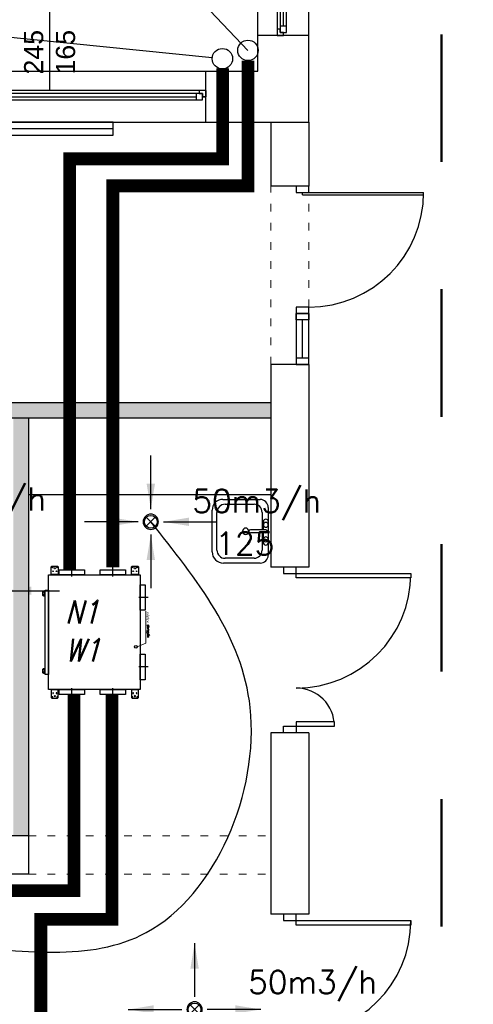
# Model space of a CAD drawing. Header units: millimetres. Extents: x 3698380 to 4312681, y 939872 to 1104488.
# Tile 87 of 93: x 4203009 to 4206568, y 1046608 to 1054335. Entities that reach past the tile are written whole.
import ezdxf
from ezdxf.enums import TextEntityAlignment as Align

# ---------------------------------------------------------------- set-up
doc = ezdxf.new("R2010")
doc.units = ezdxf.units.MM
doc.header["$LTSCALE"] = 10
doc.set_wipeout_variables(frame=1)
for name, pattern in [('1', [2, 1, -1]), ('ACAD_ISO03W100', [30, 12, -18]), ('DASHDOT', [1, 0.5, -0.25, 0, -0.25])]:
    doc.linetypes.add(name, pattern=pattern)
for name, color, linetype in [('! IS_GAZ_opisy', 7, 'Continuous'), ('__INST_opisy', 3, 'Continuous'), ('_wytyczne ele', 6, 'Continuous'), ('A_bloki', 252, 'Continuous'), ('A_kreskowanie', 8, 'Continuous'), ('A_sc_istn', 252, 'Continuous'), ('A_sc_proj', 2, 'Continuous'), ('A_stolarka', 252, 'Continuous'), ('A_wymiary', 1, 'Continuous'), ('FLUID-N1', 7, 'Continuous'), ('FLUID-N1-200-ARRGR', 7, 'Continuous'), ('FLUID-W1', 7, 'Continuous'), ('FLUID-W1-200-ARRGR', 7, 'Continuous'), ('ODPLYW', 7, 'Continuous'), ('osie', 2, 'DASHDOT'), ('POMOCNICZE', 9, 'Continuous')]:
    doc.layers.add(name, color=color, linetype=linetype)
for name, color, linetype, lineweight in [('0 20 cienka', 8, 'Continuous', 20), ('HVAC_cz1', 4, 'Continuous', 30), ('HVAC_n1', 5, 'Continuous', 30), ('HVAC_opis_woda', 4, 'Continuous', 13), ('HVAC_w1', 1, 'Continuous', 30), ('HVAC_wy1', 242, 'Continuous', 30), ('HVAC_zakres_opracowania', 1, '1', 50), ('wymiary', 10, 'Continuous', 9)]:
    doc.layers.add(name, color=color, linetype=linetype, lineweight=lineweight)
doc.styles.add('FDBES', font='simplex.shx')
doc.styles.add('OPIS1', font='ROMANS.SHX', dxfattribs={"width": 0.8})
doc.styles.add('ROMANS', font='romans.shx', dxfattribs={"width": 0.8, "oblique": 15})
doc.styles.get("Standard").update_dxf_attribs({"font": 'arial.ttf'})
doc.linetypes.add('TRACKS', pattern='A,0.15,[130,ltypeshp.shx,S=0.25,R=0,X=0,Y=0],0.15', length=0.3)
doc.dimstyles.new('FDBES', dxfattribs={"dimscale": 50, "dimtxt": 4, "dimasz": 2.5, "dimexe": 0.8, "dimexo": 2, "dimgap": 1, "dimtad": 1, "dimdsep": 46, "dimtxsty": 'FDBES', "dimcen": 2.5, "dimclrd": 4, "dimclre": 5, "dimadec": 0, "dimazin": 0, "dimtfac": 1, "dimtmove": 0, "dimatfit": 3, "dimfxl": 1, "dimarcsym": 0})

# ---------------------------------------------------------------- blocks, each defined once
blk = doc.blocks.new('*U462')
at = {"color": 252}
for p, q in [((-95, 20), (-100, 20)), ((-97.5, 15), (-97.5, 17.5)), ((-97.5, 17.5), (-95, 17.5)), ((-92.5, 17.5), (-97.5, 17.5)), ((-97.5, 17.5), (-97.5, 12.5)), ((-95, 17.5), (-95, 20)), ((140, 20), (-95, 20)), ((-92.5, 12.5), (-92.5, 17.5)), ((137.5, 17.5), (-92.5, 17.5)), ((142.5, 17.5), (137.5, 17.5)), ((137.5, 17.5), (137.5, 12.5)), ((145, 20), (140, 20)), ((140, 20), (140, 17.5)), ((140, 17.5), (142.5, 17.5)), ((142.5, 17.5), (142.5, 15)), ((142.5, 12.5), (142.5, 17.5)), ((-100, 15), (-97.5, 15)), ((-97.5, 12.5), (-92.5, 12.5)), ((-92.5, 15), (137.5, 15)), ((-92.5, 12.5), (137.5, 12.5)), ((-92.5, 12.5), (137.5, 12.5)), ((137.5, 12.5), (142.5, 12.5)), ((142.5, 15), (145, 15))]:
    blk.add_line(p, q, dxfattribs=at)
for points in [[(-100, 20), (-100, 15), (-97.5, 15)], [(145, 20), (145, 14.99), (142.5, 15)]]:
    blk.add_lwpolyline(points, dxfattribs=at)
blk = doc.blocks.new('*U338')
at = {"color": 252}
blk.add_lwpolyline([(75, 0), (0, 0)], dxfattribs=at)
for tag, p in [('S', (30, 5)), ('H', (30, -20))]:
    blk.add_attdef(tag, text='', height=15, dxfattribs=at).set_placement(p, align=Align.CENTER)
blk = doc.blocks.new('*U469')
at = {"color": 252}
for points in [[(35, 900), (35, 0), (0, 0), (0, 900)], [(-50, -100), (0, -100), (0, 0), (-50, 0)], [(950, 0), (950, -100), (900, -100), (900, 0)]]:
    blk.add_lwpolyline(points, close=True, dxfattribs=at)
blk.add_arc((0, 0), 900, 0, 90, dxfattribs=at)
blk = doc.blocks.new('jndf')
at = {"layer": 'A_stolarka', "ltscale": 2}
for p, q in [((6685.7, -1555593.7), (6685.7, -1556543.7)), ((6685.7, -1555593.7), (6705.7, -1555593.7)), ((6705.7, -1555593.7), (6705.7, -1556543.7))]:
    blk.add_line(p, q, dxfattribs=at)
for points in [[(5755.7, -1555643.7), (5805.7, -1555643.7), (5805.7, -1555543.7), (5755.7, -1555543.7)], [(6705.7, -1555643.7), (6755.7, -1555643.7), (6755.7, -1555543.7), (6705.7, -1555543.7)]]:
    blk.add_lwpolyline(points, close=True, dxfattribs=at)
blk.add_arc((6705.7, -1555643.7), 900, 180, 270, dxfattribs=at)
blk = doc.blocks.new('zlew_ 1 komora_ gospodarczy_ 01 - 500 x 440mm-1748953-1 PIĘTRO')
at = {"layer": 'A_bloki'}
for p, q in [((-14.54, 25.99), (18.13, 25.99)), ((-14.54, 25.99), (18.13, 25.99)), ((-23.43, -11.66), (-23.43, 17.1)), ((-23.43, -11.66), (-23.43, 17.1)), ((-19.62, -6.9), (-19.62, 15.83)), ((-13.27, 22.18), (16.41, 22.18)), ((22.76, 15.83), (22.76, -6.9)), ((26.57, 17.55), (26.57, -11.66)), ((26.57, 17.55), (26.57, -11.66)), ((0.3, -16.07), (0.3, -4.04)), ((2.84, -16.07), (2.84, -4.04)), ((0.3, -13.25), (-13.27, -13.25)), ((-7.32, -14.2), (0.3, -14.2)), ((16.41, -13.25), (2.84, -13.25)), ((2.84, -14.2), (9.19, -14.2)), ((20.22, -18.01), (-17.08, -18.01)), ((20.22, -18.01), (-17.08, -18.01)), ((9.19, -18.01), (-7.32, -18.01))]:
    blk.add_line(p, q, dxfattribs=at)
for centre, radius, start, end in [((-14.54, 17.1), 8.89, 90, 180), ((-14.54, 17.1), 8.89, 90, 180), ((18.13, 17.55), 8.44, 0, 90), ((18.13, 17.55), 8.44, 360, 90), ((-13.27, 15.83), 6.35, 90, 180), ((16.41, 15.83), 6.35, 360, 90), ((1.57, -0.32), 2.54, 360, 180), ((-13.27, -6.9), 6.35, 180, 270), ((1.57, -0.32), 2.54, 180, 0), ((1.57, -4.04), 1.27, 360, 180), ((16.41, -6.9), 6.35, 270, 0), ((-17.08, -11.66), 6.35, 180, 270), ((-17.08, -11.66), 6.35, 180, 270), ((-7.32, -16.11), 1.91, 90, 270), ((-4.78, -16.11), 1.9, 360, 180), ((6.65, -16.11), 1.9, 0, 180), ((9.19, -16.11), 1.9, 270, 90), ((20.22, -11.66), 6.35, 270, 0), ((20.22, -11.66), 6.35, 270, 0), ((-4.78, -16.11), 1.9, 180, 0), ((1.57, -16.07), 1.27, 180, 0), ((6.65, -16.11), 1.9, 180, 0)]:
    blk.add_arc(centre, radius, start, end, dxfattribs=at)
blk = doc.blocks.new('d')
at = {"layer": 'A_kreskowanie', "ltscale": 2}
h = blk.add_hatch(color=252, dxfattribs=at)
h.dxf.hatch_style = 1
h.paths.add_polyline_path([(3731432.76, 791007.02), (3731312.76, 791007.02), (3731312.76, 789647.02), (3731432.76, 789647.02)])
h.paths.add_polyline_path([(3732874.74, 789327.02), (3732874.74, 789347.02), (3731432.76, 789347.02), (3731432.76, 789227.02), (3732874.74, 789227.02)])
h.paths.add_polyline_path([(3732754.74, 789227.02), (3732634.74, 789227.02), (3732634.74, 789127.02), (3732754.74, 789127.02)])
h.paths.add_polyline_path([(3734281.53, 789347.02), (3733874.74, 789347.02), (3733874.74, 789227.02), (3734281.53, 789227.02)])
h.paths.add_polyline_path([(3734161.53, 791007.02), (3734041.53, 791007.02), (3734041.53, 790927.02), (3734041.53, 790357.02), (3734041.53, 789347.02), (3734161.53, 789347.02)])
h.paths.add_polyline_path([(3736381.9, 791007.02), (3736261.9, 791007.02), (3736261.9, 789347.02), (3735463.65, 789347.02), (3735314.74, 789347.02), (3735314.74, 789227.02), (3736381.9, 789227.02)])
h.paths.add_polyline_path([(3735583.65, 789227.02), (3735463.65, 789227.02), (3735463.65, 787727.02), (3735583.65, 787727.02)])
h.paths.add_polyline_path([(3732754.74, 788122.56), (3732634.74, 788122.56), (3732634.74, 787727.02), (3732754.74, 787727.02)])
h.paths.add_polyline_path([(3731432.76, 789527.02), (3731312.76, 789527.02), (3731312.76, 787727.02), (3731432.76, 787727.02)])
h.paths.add_polyline_path([(3730049.12, 787727.02), (3729235.08, 787727.02), (3729235.08, 787627.02), (3729285.08, 787627.02), (3729285.08, 787527.02, 0.0278424), (3729290.65, 787427.02), (3730049.12, 787427.02)])
h.paths.add_polyline_path([(3729285.08, 787527.02), (3729235.08, 787527.02), (3729235.08, 787427.02), (3729290.65, 787427.02, -0.0278424)], flags=17)
h.paths.add_polyline_path([(3729285.08, 787627.02), (3729235.08, 787627.02), (3729235.08, 787527.02), (3729285.08, 787527.02)], flags=17)
h.paths.add_polyline_path([(3729114.74, 784607.02), (3728714.74, 784607.02), (3728714.74, 783607.02), (3729114.74, 783607.02)])
h.paths.add_polyline_path([(3729220.66, 783607.02), (3729114.74, 783607.02), (3729114.74, 783487.02), (3729220.66, 783487.02)])
h.paths.add_polyline_path([(3729309.74, 783607.02), (3729220.66, 783607.02), (3729220.66, 783487.02), (3729309.74, 783487.02)])
h.paths.add_polyline_path([(3732204.74, 783607.02), (3730709.74, 783607.02), (3730709.74, 783487.02), (3732204.74, 783487.02)])
h.paths.add_polyline_path([(3732324.74, 783707.02), (3732204.74, 783707.02), (3732204.74, 781627.02), (3732324.74, 781627.02)])
h.paths.add_polyline_path([(3735344.74, 786027.02), (3735224.74, 786027.02), (3732324.74, 786027.02), (3732324.74, 785907.02), (3735224.74, 785907.02), (3735224.74, 781627.02), (3735344.74, 781627.02)])
h.paths.add_polyline_path([(3744114.74, 791127.02), (3735314.74, 791127.02), (3735314.74, 791007.02), (3744114.74, 791007.02)])
h.paths.add_polyline_path([(3740100.05, 791007.02), (3739980.05, 791007.02), (3739980.05, 787727.02), (3740100.05, 787727.02)])
h.paths.add_polyline_path([(3742214.74, 791007.02), (3742094.74, 791007.02), (3742094.74, 787727.02), (3742214.74, 787727.02)])
h.paths.add_polyline_path([(3727024.74, 793327.02), (3726904.74, 793327.02), (3726904.74, 789127.02), (3727024.74, 789127.02)])
at = {"layer": '0 20 cienka', "color": 252, "linetype": 'ACAD_ISO03W100', "ltscale": 0.5}
for p, q in [((3744114.74, 791427.02), (3744114.74, 792827.02)), ((3744414.74, 791427.02), (3744414.74, 792827.02)), ((3742214.74, 787727.02), (3744114.74, 787727.02)), ((3742214.74, 787427.02), (3744114.74, 787427.02))]:
    blk.add_line(p, q, dxfattribs=at)
at = {"layer": 'A_bloki', "color": 252, "linetype": 'Continuous'}
blk.add_lwpolyline([(3742214.74, 790407.02), (3744114.74, 790407.02)], dxfattribs=at)
at = {"layer": 'A_sc_istn', "color": 252}
for points in [[(3722514.74, 788607.02), (3722514.74, 793727.02), (3744014.74, 793727.02), (3744014.74, 797027.02)], [(3722914.74, 788607.02), (3722914.74, 793327.02), (3744414.74, 793327.02), (3744414.74, 797027.02)], [(3744414.74, 794007.57), (3744014.74, 794007.57)], [(3743604.74, 793327.02), (3743604.74, 793727.02)], [(3744114.74, 793327.02), (3744114.74, 792827.02)], [(3744414.74, 793327.02), (3744414.74, 792827.02)], [(3744114.74, 791427.02), (3744114.74, 789837.07)], [(3744414.74, 791427.02), (3744414.74, 789837.07)], [(3744414.74, 789837.07), (3744114.74, 789837.07)], [(3744114.74, 788537.07), (3744114.74, 787112.59)], [(3744414.74, 788537.07), (3744114.74, 788537.07)], [(3744414.74, 788537.07), (3744414.74, 787112.59)], [(3742214.74, 787727.02), (3741244.58, 787727.02)], [(3742214.74, 787427.02), (3741244.58, 787427.02)], [(3744414.74, 787112.59), (3744114.74, 787112.59)]]:
    blk.add_lwpolyline(points, dxfattribs=at)
blk.add_lwpolyline([(3742879.75, 793327.02), (3741879.75, 793327.02), (3741879.75, 793227.02), (3742879.75, 793227.02)], close=True, dxfattribs=at)
at = {"layer": 'A_sc_istn', "color": 252, "linetype": 'TRACKS', "ltscale": 20}
blk.add_lwpolyline([(3742879.75, 793277.02), (3741879.75, 793277.02)], dxfattribs=at)
at = {"layer": 'A_sc_proj', "color": 252, "ltscale": 2}
for p, q in [((3744414.74, 792827.02), (3744114.74, 792827.02)), ((3744414.74, 791427.02), (3744114.74, 791427.02)), ((3742214.74, 791007.02), (3742214.74, 787427.02))]:
    blk.add_line(p, q, dxfattribs=at)
for points in [[(3729114.74, 791127.02), (3744114.74, 791127.02)], [(3729114.74, 791007.02), (3744114.74, 791007.02)]]:
    blk.add_lwpolyline(points, dxfattribs=at)
at = {"layer": 'A_stolarka', "color": 252, "ltscale": 2}
blk.add_line((3744364.74, 791477.02), (3744364.74, 791777.02), dxfattribs=at)
for points in [[(3744414.74, 791827.02), (3744414.74, 791777.02), (3744314.74, 791777.02), (3744314.74, 791827.02)], [(3744314.74, 791827.02), (3744314.74, 791427.02), (3744414.74, 791427.02), (3744414.74, 791827.02)], [(3744414.74, 791427.02), (3744414.74, 791477.02), (3744314.74, 791477.02), (3744314.74, 791427.02)]]:
    blk.add_lwpolyline(points, close=True, dxfattribs=at)
at = {"layer": 'A_stolarka', "color": 252}
for centre, radius, start, end in [((3744314.74, 789787.07), 900, 270, 0), ((3744314.74, 788587.07), 300, 0, 90)]:
    blk.add_arc(centre, radius, start, end, dxfattribs=at)
at = {"layer": 'A_bloki', "color": 252, "linetype": 'Continuous', "xscale": 10, "yscale": 10, "zscale": 10, "rotation": 90.00000000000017}
blk.add_blockref('zlew_ 1 komora_ gospodarczy_ 01 - 500 x 440mm-1748953-1 PIĘTRO', (3743915.27, 790101.76), dxfattribs=at)
at = {"layer": 'A_sc_istn', "color": 252, "xscale": 10, "yscale": 10, "zscale": 10, "rotation": 90}
blk.add_blockref('*U462', (3744364.71, 795007.57), dxfattribs=at)
at = {"layer": 'A_sc_istn', "color": 252, "linetype": 'ACAD_ISO03W100', "xscale": 10, "yscale": 10, "zscale": 10, "rotation": 90}
blk.add_blockref('*U338', (3742379.74, 793577.05), dxfattribs=at).add_auto_attribs({'S': '245', 'H': '165'})
at = {"layer": 'A_sc_istn', "color": 252, "xscale": 10, "yscale": 10, "zscale": 10}
blk.add_blockref('*U462', (3742154.74, 793377.05), dxfattribs=at)
at = {"layer": 'A_sc_istn', "color": 252, "rotation": 270}
blk.add_blockref('*U469', (3744314.74, 787062.59), dxfattribs=at)
at = {"layer": 'A_stolarka', "color": 252, "rotation": 90.00000000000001}
blk.add_blockref('jndf', (2188771, 786071.29), dxfattribs=at)
at = {"color": 252}
for points in [[(3745214.74, 789787.07), (3745214.74, 789752.07), (3744314.74, 789752.07), (3744314.74, 789787.07)], [(3744614.74, 788587.07), (3744614.74, 788622.07), (3744314.74, 788622.07), (3744314.74, 788587.07)]]:
    blk.add_wipeout(points, dxfattribs=at).dxf.layer = 'A_stolarka'
for points in [[(3745214.74, 789787.07), (3745214.74, 789752.07), (3744314.74, 789752.07), (3744314.74, 789787.07)], [(3744614.74, 788587.07), (3744614.74, 788622.07), (3744314.74, 788622.07), (3744314.74, 788587.07)]]:
    blk.add_wipeout(points, dxfattribs=at).dxf.layer = 'A_stolarka'
for points in [[(3745214.74, 789787.07), (3745214.74, 789752.07), (3744314.74, 789752.07), (3744314.74, 789787.07)], [(3744614.74, 788587.07), (3744614.74, 788622.07), (3744314.74, 788622.07), (3744314.74, 788587.07)]]:
    blk.add_wipeout(points, dxfattribs=at).dxf.layer = 'A_stolarka'
at = {"layer": 'A_stolarka', "color": 252}
for points in [[(3744214.74, 789837.07), (3744214.74, 789787.07), (3744314.74, 789787.07), (3744314.74, 789837.07)], [(3745214.74, 789752.07), (3744314.74, 789752.07), (3744314.74, 789787.07), (3745214.74, 789787.07)], [(3744614.74, 788622.07), (3744314.74, 788622.07), (3744314.74, 788587.07), (3744614.74, 788587.07)], [(3744214.74, 788537.07), (3744214.74, 788587.07), (3744314.74, 788587.07), (3744314.74, 788537.07)]]:
    blk.add_lwpolyline(points, close=True, dxfattribs=at)
blk = doc.blocks.new('A$C77EF4F1D')
at = {"layer": 'HVAC_zakres_opracowania', "color": 2, "ltscale": 100}
blk.add_line((16739.2, -14310.6), (16739.2, 1834.7), dxfattribs=at)
blk = doc.blocks.new('Galka-bok')
at = {"color": 5}
blk.add_lwpolyline([(513.6, -235.8), (531.6, -235.8, -0.414214), (539.6, -243.8), (539.6, -249.8), (505.6, -249.8), (505.6, -243.8, -0.414214)], format="xyb", close=True, dxfattribs=at)
blk.add_lwpolyline([(508.6, -243.8), (508.6, -249.8)], dxfattribs=at)
blk.add_lwpolyline([(513.6, -249.8), (531.6, -249.8), (531.6, -256.8), (513.6, -256.8)], close=True, dxfattribs=at)
for points in [[(508.6, -243.8), (505.4, -239.4), (509.9, -236.7), (511, -236.2)], [(508.6, -243.8), (510.5, -240.6), (512.3, -237.3), (515.1, -235.8)]]:
    blk.add_open_spline(points, degree=3, dxfattribs=at)
blk.add_open_spline([(522.6, -235.8), (528.6, -236.8), (533.9, -239.4), (537.8, -242.4), (539.6, -243.8)], degree=3, knots=[21.368727, 21.368727, 21.368727, 21.368727, 29.473554, 36.537298, 36.537298, 36.537298, 36.537298], dxfattribs=at)
blk = doc.blocks.new('HAK_DUZY')
at = {"layer": 'POMOCNICZE'}
blk.add_lwpolyline([(-27.5, 34), (27.5, 34), (27.5, -29.5), (22.5, -34.5), (-22.5, -34.5), (-27.5, -29.5)], close=True, dxfattribs=at)
blk.add_lwpolyline([(-27.5, 31), (27.5, 31)], dxfattribs=at)
for centre, radius in [((-13.5, 5.5), 2.5), ((13.5, 5.5), 2.5), ((-17.5, -24.5), 2.5), ((0, -17.5), 5), ((17.5, -24.5), 2.5)]:
    blk.add_circle(centre, radius, dxfattribs=at)
blk = doc.blocks.new('A$C5D045468')
at = {"color": 0}
for points in [[(146, 766), (146, 806), (346, 806), (346, 766)], [(691, 766), (691, 806), (891, 806), (891, 766)], [(68.5, 766), (968.5, 766), (968.5, 46), (68.5, 46)], [(28.5, 651.2), (68.5, 651.2), (68.5, 451.2), (28.5, 451.2)], [(968.5, 651.2), (1008.5, 651.2), (1008.5, 451.2), (968.5, 451.2)], [(28.5, 330), (68.5, 330), (68.5, 130), (28.5, 130)], [(968.5, 330), (1008.5, 330), (1008.5, 130), (968.5, 130)], [(187.5, 46), (849.5, 46), (849.5, 21), (187.5, 21)]]:
    blk.add_lwpolyline(points, close=True, dxfattribs=at)
at = {"layer": 'ODPLYW', "color": 0}
blk.add_circle((633.5, 731), 10.8, dxfattribs=at)
at = {"layer": 'osie', "color": 0, "ltscale": 50}
for p, q in [((246, 827.6), (246, 756)), ((791, 827.6), (791, 756)), ((80.1, 551.2), (8.5, 551.2)), ((1030.1, 551.2), (958.5, 551.2)), ((80.1, 230), (8.5, 230)), ((1030.1, 230), (958.5, 230))]:
    blk.add_line(p, q, dxfattribs=at)
at = {"layer": 'wymiary', "color": 0, "linetype": 'Continuous'}
blk.add_line((603.8, 810.4), (352.3, 810.4), dxfattribs=at)
at = {"layer": 'wymiary', "color": 0}
blk.add_line((603.8, 810.4), (632.2, 741.7), dxfattribs=at)
at = {"color": 0, "rotation": 270}
for p in [(34.5, 724.5), (34.5, 96)]:
    blk.add_blockref('HAK_DUZY', p, dxfattribs=at)
at = {"color": 0, "xscale": -1}
for name, p, rotation in [('HAK_DUZY', (1002.5, 724.5), 90), ('HAK_DUZY', (1002.5, 96), 90), ('Galka-bok', (-307.6, -235.8), 180), ('Galka-bok', (299.4, -235.8), 180)]:
    blk.add_blockref(name, p, dxfattribs=dict(at, rotation=rotation))
at = {"layer": 'wymiary', "color": 0, "insert": (357.7, 839.7), "char_height": 20, "width": 601.564, "attachment_point": 1}
blk.add_mtext('{\\Fsimplex|c238;odpływ skroplin}', dxfattribs=at)
blk = doc.blocks.new('A$C6254716E')
at = {"layer": 'FLUID-N1', "color": 5, "linetype": 'Continuous', "lineweight": -3, "extrusion": (0, 0, -1)}
for p, q in [((48.46, 48.46, 5.2), (55.54, 55.54, 5.2)), ((48.46, 55.54, 5.2), (55.54, 48.46, 5.2))]:
    blk.add_line(p, q, dxfattribs=at)
at = {"layer": 'FLUID-N1', "color": 5, "linetype": 'Continuous', "extrusion": (0, 0, -1)}
blk.add_ellipse((52, 52, 5.2), major_axis=(-4.24, 4.24), ratio=1, start_param=2.35619449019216, end_param=8.639379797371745, dxfattribs=at)
at = {"layer": 'FLUID-N1', "color": 5, "linetype": 'Continuous'}
blk.add_ellipse((52, 52, 5.2), major_axis=(3.54, 3.54), ratio=1, start_param=2.356194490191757, end_param=8.639379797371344, dxfattribs=at)
at = {"layer": 'FLUID-N1-200-ARRGR', "color": 5}
for points in [[(52, 104), (52, 62)], [(0, 52), (42, 52)], [(104, 52), (62, 52)], [(52, 0), (52, 42)]]:
    blk.add_leader(points, dimstyle='FDBES', override={"dimscale": 8, "dimclrd": 5}, dxfattribs=at)
blk = doc.blocks.new('A$C625471DE')
at = {"layer": 'FLUID-W1', "color": 1, "linetype": 'Continuous', "lineweight": -3, "extrusion": (0, 0, -1)}
for p, q in [((55.54, 55.54, 5.2), (48.46, 48.46, 5.2)), ((55.54, 48.46, 5.2), (48.46, 55.54, 5.2))]:
    blk.add_line(p, q, dxfattribs=at)
at = {"layer": 'FLUID-W1', "color": 1, "linetype": 'Continuous', "extrusion": (0, 0, -1)}
blk.add_ellipse((52, 52, 5.2), major_axis=(4.24, -4.24), ratio=1, start_param=2.35619449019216, end_param=8.639379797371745, dxfattribs=at)
at = {"layer": 'FLUID-W1', "color": 1, "linetype": 'Continuous'}
blk.add_ellipse((52, 52, 5.2), major_axis=(-3.54, -3.54), ratio=1, start_param=2.356194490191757, end_param=8.639379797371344, dxfattribs=at)
at = {"layer": 'FLUID-W1-200-ARRGR', "color": 1}
for points in [[(52, 62), (52, 104)], [(42, 52), (0, 52)], [(62, 52), (104, 52)], [(52, 42), (52, 0)]]:
    blk.add_leader(points, dimstyle='FDBES', override={"dimscale": 8, "dimclrd": 1}, dxfattribs=at)

msp = doc.modelspace()

# ---------------------------------------------------------------- block references
at = {"layer": 'A_wymiary'}
msp.add_blockref('d', (460863.5, 260202.7), dxfattribs=at)

# ---------------------------------------------------------------- next in the draw order: linework, layer by layer
at = {"layer": '__INST_opisy', "ltscale": 2}
for p, q in [((4203301.6, 1055673.7), (4204800.1, 1054094.1)), ((4201835.6, 1054311.2), (4204519.7, 1054037.1))]:
    msp.add_line(p, q, dxfattribs=at)
at = {"layer": 'HVAC_cz1', "ltscale": 2, "const_width": 100}
msp.add_lwpolyline([(4203400.8, 1050018.1), (4203400.8, 1053242.8), (4204601.7, 1053242.8), (4204601.7, 1053952.5)], dxfattribs=at)
at = {"layer": 'HVAC_cz1', "ltscale": 2}
msp.add_circle((4204599.3, 1054029), 80, dxfattribs=at)
at = {"layer": 'HVAC_n1', "ltscale": 2, "const_width": 100}
msp.add_lwpolyline([(4203733, 1049038.1), (4203733, 1047275.6), (4203174.8, 1047275.6), (4203174.8, 1044830.5)], dxfattribs=at)
at = {"layer": 'HVAC_w1', "ltscale": 2, "const_width": 100}
msp.add_lwpolyline([(4194605.7, 1047063.4), (4194605.7, 1047499.8), (4203434.1, 1047499.8), (4203434.1, 1049038.1)], dxfattribs=at)
at = {"layer": 'HVAC_w1', "ltscale": 2}
msp.add_spline([(4194717.9, 1046758.4), (4195995.5, 1046954.6), (4196915.8, 1047111.5), (4198307.4, 1047117.1), (4202469.1, 1047076.2), (4204001.3, 1047170.7), (4204817.5, 1048936.7), (4204037.7, 1050394.5)], degree=3, dxfattribs=at)
at = {"layer": 'HVAC_wy1', "ltscale": 2, "const_width": 100}
msp.add_lwpolyline([(4203739.7, 1050038.1), (4203739.7, 1053031.1), (4204800.1, 1053031.1), (4204800.1, 1054014.1)], dxfattribs=at)
at = {"layer": 'HVAC_wy1', "ltscale": 2}
msp.add_circle((4204800.1, 1054094.1), 80, dxfattribs=at)

# ---------------------------------------------------------------- next in the draw order: block references
at = {"layer": '__INST_opisy', "ltscale": 2, "rotation": 270}
msp.add_blockref('A$C5D045468', (4203188.2, 1050046.6), dxfattribs=at)
at = {"layer": '_wytyczne ele', "color": 2, "ltscale": 2}
msp.add_blockref('A$C77EF4F1D', (4189578.2, 1053529.8), dxfattribs=at)
at = {"layer": 'FLUID-W1-200-ARRGR', "xscale": 10, "yscale": 10, "zscale": 10}
for p in [(4203517.7, 1049874.5, -52), (4202281.1, 1049333.7, -52)]:
    msp.add_blockref('A$C625471DE', p, dxfattribs=at)
at = {"layer": 'FLUID-W1-200-ARRGR', "xscale": 10, "yscale": 10, "zscale": 10, "rotation": 270}
msp.add_blockref('A$C6254716E', (4203861.1, 1047087.6, -52), dxfattribs=at)

# ---------------------------------------------------------------- next in the draw order: texts
at = {"layer": '! IS_GAZ_opisy', "style": 'FDBES'}
for s, p in [('50m3/h', (4202204.2, 1050484.4, 52)), ('50m3/h', (4204363.4, 1050467.8, 52)), ('125', (4204543.8, 1050134.4, 52)), ('50m3/h', (4204801.9, 1046692.6))]:
    msp.add_text(s, height=180, dxfattribs=at).set_placement(p)
at = {"layer": '__INST_opisy', "insert": (4203367.8, 1049777.5), "char_height": 180, "width": 2304.479, "attachment_point": 1, "rotation": 359.97, "style": 'ROMANS'}
msp.add_mtext('N1\\PW1', dxfattribs=at)
at = {"layer": 'HVAC_opis_woda', "color": 0, "insert": (4070550.7, 1065416.8), "char_height": 187.5, "width": 10398.909, "attachment_point": 1, "rotation": 359.99999, "style": 'OPIS1'}
msp.add_mtext('\\pi-562.5,l750,t750;{\\T0.85;1.^IRysunek rozpatrywać razem z projektami pozostałych branż oraz opisem technicznym \\P2.^IProwadzenie przewodów na rysunku pokazano schematycznie w celu zachowania czytelności opracowania. Dokładną trasę prowadzenia ruraży ustalić w trakcie wykonywania prac montażowych. W razie kolizji korygować na bieżąco na budowie\\P3.^IW miejscach montażu armatury na przewodach należy przewidzieć dostęp do tej armatury\\P}4.^IInstalację C.O. na parterz prowadzić w warstwach posadzkowych. W części nieobejętem opracowaniem - pod stropem w obudowie\\P5.^IDobór grzejników wykonano dla temperatury zasilania i powrotu 70/50°C\\P6.^IRury izolować zgodnie z opisem technicznym\\P7.^IInstalację C.O. należy włączyć do istenijącej instalacji na poziomie piwnicy. Należy wykonać osobny obieg i wyposażyć go w odpowienią armaturę i pompę obiegową\\P8.^INa wszystkich grzejnikach zastosować zabudowy chroniące przed oparzeniem', dxfattribs=at)

doc.saveas('drawing.dxf')
